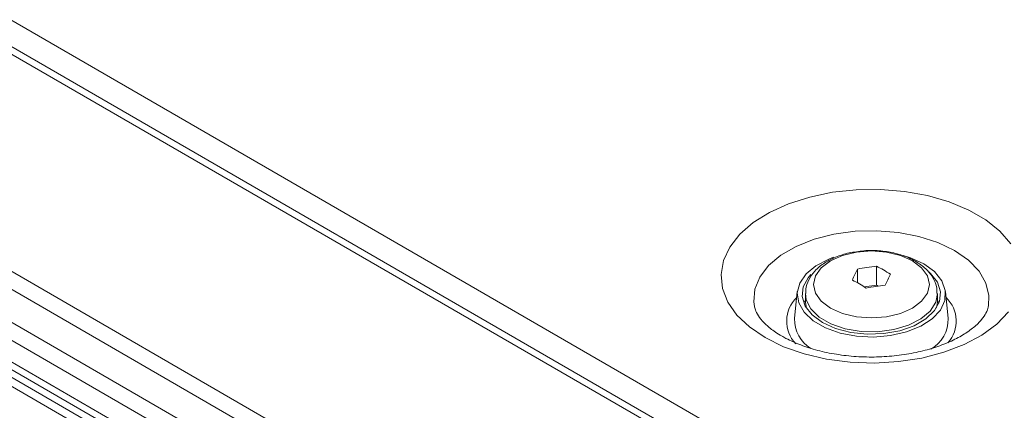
# Model space of a CAD drawing. Header units: millimetres. Extents: x 0 to 1118, y 0 to 864.
# Tile 131 of 139: x 842 to 865, y 341 to 350. Entities that reach past the tile are written whole.
import ezdxf

# ---------------------------------------------------------------- set-up
doc = ezdxf.new("R2010")
doc.units = ezdxf.units.MM

msp = doc.modelspace()

# ---------------------------------------------------------------- linework, layer by layer
at = {"color": 9, "linetype": 'Continuous', "lineweight": 0}
for p, q in [((763.798, 394.831), (858.599, 340.104)), ((857.814, 339.792), (762.761, 394.664)), ((853.541, 337.325), (758.488, 392.198)), ((853.291, 337.061), (758.238, 391.934)), ((852.968, 336.501), (757.915, 391.374)), ((852.865, 336.153), (757.812, 391.025)), ((852.865, 335.658), (757.812, 390.531)), ((853.501, 334.741), (757.352, 390.247)), ((757.439, 390.399), (853.588, 334.893))]:
    msp.add_line(p, q, dxfattribs=at)
at = {"color": 7, "linetype": 'Continuous', "lineweight": 15}
for p, q in [((858.064, 339.816), (763.011, 394.689)), ((757.915, 390.302), (852.968, 335.429)), ((861.413, 343.938), (861.413, 343.627)), ((861.846, 344.005), (861.846, 343.577)), ((861.846, 343.577), (861.57, 343.534)), ((861.887, 343.553), (861.846, 343.577)), ((860.045, 343.426), (859.983, 342.815)), ((860.195, 343.164), (860.23, 343.237)), ((860.23, 343.378), (860.23, 343.205)), ((863.23, 343.205), (863.23, 343.378)), ((863.477, 342.815), (863.414, 343.426))]:
    msp.add_line(p, q, dxfattribs=at)
at = {"color": 9, "linetype": 'Continuous', "lineweight": 0, "flags": 128}
for points in [[(859.314, 342.382), (858.958, 342.624), (858.673, 342.895), (858.468, 343.19), (858.347, 343.499), (858.314, 343.816), (858.369, 344.132), (858.512, 344.439), (858.737, 344.728), (859.04, 344.993), (859.413, 345.226), (859.846, 345.422), (860.328, 345.575), (860.846, 345.682), (861.386, 345.739), (861.936, 345.745), (862.481, 345.701), (863.005, 345.606), (863.497, 345.464), (863.943, 345.279), (864.332, 345.054), (864.654, 344.797), (864.899, 344.513)], [(859.07, 343.09), (859.056, 343.195), (859.079, 343.48), (859.192, 343.757), (859.391, 344.018), (859.67, 344.253), (860.02, 344.455), (860.427, 344.616), (860.879, 344.732), (861.36, 344.797), (861.853, 344.81), (862.343, 344.771), (862.811, 344.68), (863.243, 344.541), (863.623, 344.359), (863.938, 344.14), (864.179, 343.89), (864.336, 343.62), (864.404, 343.338), (864.391, 343.096)], [(862.662, 344.127), (862.389, 344.248), (862.071, 344.324), (861.73, 344.35), (861.389, 344.324), (861.071, 344.248), (860.798, 344.127), (860.588, 343.97), (860.457, 343.786), (860.412, 343.589), (860.457, 343.392), (860.588, 343.209), (860.798, 343.051), (861.071, 342.93), (861.389, 342.854), (861.73, 342.828), (862.071, 342.854), (862.389, 342.93), (862.662, 343.051), (862.871, 343.209), (863.003, 343.392), (863.048, 343.589), (863.003, 343.786), (862.871, 343.97), (862.662, 344.127)], [(863.23, 343.382), (863.194, 343.189), (863.066, 342.985), (862.855, 342.805), (862.573, 342.662), (862.238, 342.563), (861.871, 342.516), (861.495, 342.523), (861.134, 342.583), (860.81, 342.694), (860.545, 342.847), (860.353, 343.034), (860.248, 343.242), (860.23, 343.384)], [(864.845, 342.967), (864.58, 342.689), (864.241, 342.439), (863.837, 342.224), (863.378, 342.049), (862.877, 341.919), (862.346, 341.837), (861.799, 341.805), (861.25, 341.824), (860.713, 341.894), (860.203, 342.012), (859.733, 342.176), (859.314, 342.382)]]:
    msp.add_lwpolyline(points, dxfattribs=at)
at = {"color": 7, "linetype": 'Continuous', "lineweight": 15, "flags": 128}
for points in [[(862.923, 344.057), (863.166, 343.88), (863.332, 343.675), (863.411, 343.453), (863.4, 343.227), (863.298, 343.009), (863.112, 342.81), (862.852, 342.641), (862.531, 342.511), (862.167, 342.427), (861.779, 342.395), (861.389, 342.414), (861.017, 342.485), (860.683, 342.604), (860.406, 342.764), (860.2, 342.957), (860.077, 343.171), (860.043, 343.397), (860.1, 343.62), (860.245, 343.831), (860.469, 344.016), (860.762, 344.166), (860.872, 344.207)], [(862.454, 344.248), (862.616, 344.197), (862.923, 344.057)], [(860.355, 343.812), (860.294, 343.741), (860.181, 343.532), (860.158, 343.313), (860.226, 343.098), (860.382, 342.898), (860.616, 342.725), (860.915, 342.59), (861.261, 342.5), (861.635, 342.461), (862.014, 342.474), (862.376, 342.539), (862.701, 342.653), (862.97, 342.808), (863.166, 342.995), (863.279, 343.204), (863.302, 343.423), (863.234, 343.639), (863.078, 343.839), (863.034, 343.878)], [(863.23, 343.237), (863.234, 343.231), (863.265, 343.164)], [(860.23, 343.205), (860.231, 343.178), (860.254, 343.051)], [(863.206, 343.051), (863.223, 343.123), (863.23, 343.205)]]:
    msp.add_lwpolyline(points, dxfattribs=at)
at = {"color": 7, "linetype": 'Continuous', "lineweight": 15}
for centre, radius, start, end in [((865.217, 342.021), 4.259, 153.251, 156.9521), ((862.331, 339.438), 4.593, 96.0641, 101.522), ((860.178, 340.751), 3.657, 57.1394, 62.866), ((859.63, 340.434), 3.657, 57.1394, 62.866), ((865.965, 341.905), 4.259, 153.251, 156.9521), ((862.531, 339.006), 4.593, 96.0641, 101.522), ((860.769, 342.8), 0.787, 178.8694, 237.9161), ((862.682, 342.802), 0.795, 300.4985, 0.9573)]:
    msp.add_arc(centre, radius, start, end, dxfattribs=at)
at = {"color": 9, "linetype": 'Continuous', "lineweight": 0}
for centre, radius, start, end in [((860.554, 342.757), 0.75, 134.147, 223.3831), ((862.925, 342.758), 0.735, 317.6531, 46.8707)]:
    msp.add_arc(centre, radius, start, end, dxfattribs=at)
at = {"color": 7, "linetype": 'Continuous', "lineweight": 15}
for points, knots in [([(862.734, 344.116), (862.685, 344.142), (862.547, 344.215), (862.284, 344.302), (861.95, 344.357), (861.659, 344.369), (861.491, 344.344), (861.436, 344.335)], [0, 0, 0, 0, 0.134842, 0.383204, 0.630657, 0.877448, 1, 1, 1, 1]), ([(861.436, 344.335), (861.379, 344.329), (861.207, 344.311), (860.942, 344.228), (860.66, 344.089), (860.441, 343.91), (860.3, 343.703), (860.231, 343.525), (860.238, 343.419), (860.24, 343.387)], [0, 0, 0, 0, 0.088899, 0.266389, 0.446466, 0.629823, 0.786842, 0.936359, 1, 1, 1, 1]), ([(863.221, 343.383), (863.22, 343.437), (863.219, 343.568), (863.127, 343.762), (862.97, 343.96), (862.816, 344.062), (862.734, 344.116)], [0, 0, 0, 0, 0.181848, 0.440154, 0.702961, 1, 1, 1, 1]), ([(859.689, 342.419), (859.641, 342.448), (859.504, 342.531), (859.324, 342.677), (859.177, 342.843), (859.097, 342.983), (859.082, 343.052), (859.075, 343.084)], [0, 0, 0, 0, 0.1201995, 0.3484167, 0.5762547, 0.8074369, 1, 1, 1, 1]), ([(864.387, 343.088), (864.387, 343.083), (864.385, 343.041), (864.344, 342.948), (864.244, 342.791), (864.07, 342.617), (863.823, 342.442), (863.516, 342.282), (863.155, 342.145), (862.748, 342.039), (862.309, 341.968), (861.85, 341.936), (861.386, 341.946), (860.933, 341.997), (860.505, 342.087), (860.117, 342.211), (859.852, 342.328), (859.722, 342.401), (859.689, 342.419)], [0, 0, 0, 0, 0.008976, 0.080268, 0.146119, 0.216385, 0.284316, 0.352062, 0.420297, 0.489269, 0.558898, 0.628985, 0.699289, 0.769539, 0.83942, 0.908688, 0.977133, 1, 1, 1, 1])]:
    msp.add_open_spline(points, degree=3, knots=knots, dxfattribs=at)

doc.saveas('drawing.dxf')
